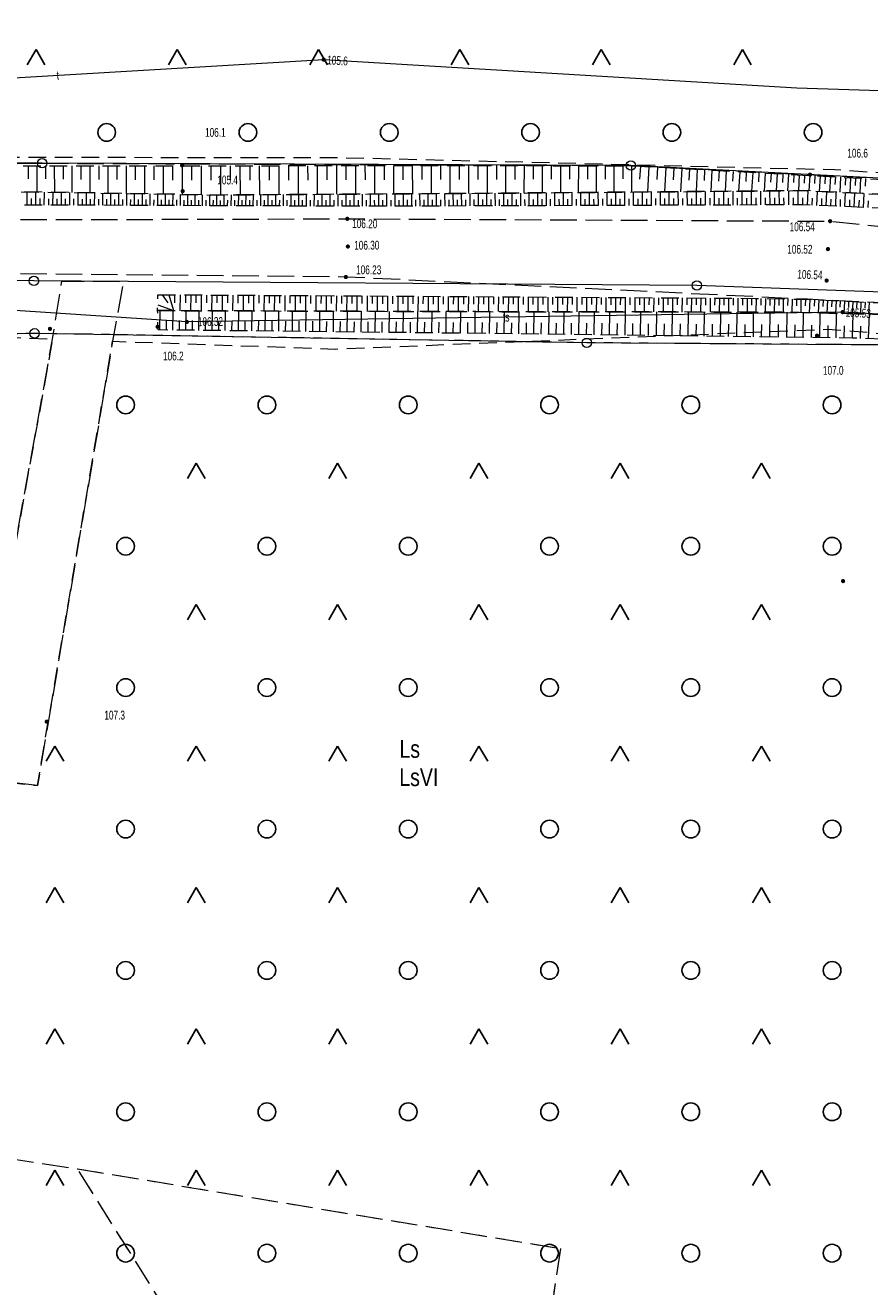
# Model space of a CAD drawing. Header units: inches. Extents: x 6497603 to 6502483, y 5925790 to 5934357.
# Tile 20 of 256: x 6499643 to 6499714, y 5926246 to 5926353. Entities that reach past the tile are written whole.
import ezdxf
from ezdxf.enums import TextEntityAlignment as Align

# ---------------------------------------------------------------- set-up
doc = ezdxf.new("R2010")
doc.units = ezdxf.units.IN
doc.header["$MEASUREMENT"] = 0
for name, pattern in [('1.5_0.75', [2.25, 1.5, -0.75]), ('2.25_0.75', [3, 2.25, -0.75]), ('219-1000', [0, 0]), ('egkk-1000', [3, 2.25, -0.75]), ('egug-1000', [1.5, 0.75, -0.75])]:
    doc.linetypes.add(name, pattern=pattern)
for name, color, linetype in [('000 Inne (niezydentyfikowane)', 7, 'Continuous'), ('202-punkt graniczny', 7, 'Continuous'), ('209-oznaczenie konturu klasyfikacyjnego', 7, 'Continuous'), ('210-oznaczenie konturu użytku gruntowego', 7, 'Continuous'), ('217-kontur klasyfikacyjny', 7, 'Continuous'), ('218-kontur użytku gruntowego', 7, 'Continuous'), ('219-działka ewidencyjna', 7, 'Continuous'), ('jezdnia', 7, 'Continuous'), ('pikieta naturalna', 7, 'Continuous'), ('pikieta naturalna-Atr2', 7, 'Continuous'), ('pikieta sztuczna', 7, 'Continuous'), ('pikieta sztuczna-Atr2', 7, 'Continuous'), ('przewód telekomunikacyjny podziemny', 7, 'Continuous'), ('przewód telekomunikacyjny podziemny-Atr1', 7, 'Continuous'), ('rzędna', 7, 'Continuous'), ('rzędna-Atr2', 7, 'Continuous'), ('skarpa nieumocniona', 7, 'Continuous'), ('teren zalesiony', 7, 'Continuous')]:
    doc.layers.add(name, color=color, linetype=linetype)
doc.styles.get("Standard").update_dxf_attribs({"font": 'arial.ttf'})

# ---------------------------------------------------------------- blocks, each defined once
blk = doc.blocks.new('202')
at = {"color": 0, "linetype": 'Continuous', "lineweight": 0}
blk.add_circle((0, 0), 0.4, dxfattribs=at)
blk = doc.blocks.new('PW01')
at = {"linetype": 'Continuous', "lineweight": 13}
h = blk.add_hatch(color=0, dxfattribs=at)
edge = h.paths.add_edge_path()
edge.add_arc((0, 0), 0.18, 0, 360)
blk = doc.blocks.new('OTZK3')
at = {"color": 0, "linetype": 'Continuous'}
for p, q in [((-0.75, -0.433), (0, 0.866)), ((0, 0.866), (0.75, -0.433))]:
    blk.add_line(p, q, dxfattribs=at)
blk = doc.blocks.new('OTZK1')
at = {"color": 0, "linetype": 'Continuous'}
blk.add_circle((0, 0), 0.75, dxfattribs=at)

msp = doc.modelspace()

# ---------------------------------------------------------------- linework, layer by layer
at = {"layer": '000 Inne (niezydentyfikowane)', "color": 7, "linetype": 'Continuous', "lineweight": 18, "flags": 128}
for points in [[(6499642.79, 5926341.03), (6499642.78, 5926339.93)], [(6499643.53, 5926341.03), (6499643.51, 5926338.8)], [(6499644.27, 5926341.02), (6499644.27, 5926339.91)], [(6499645.01, 5926341.02), (6499645.02, 5926338.78)], [(6499645.76, 5926341.02), (6499645.76, 5926339.89)], [(6499646.51, 5926341.02), (6499646.51, 5926338.76)], [(6499647.26, 5926341.02), (6499647.26, 5926339.88)], [(6499648.02, 5926341.02), (6499648.02, 5926338.73)], [(6499648.78, 5926341.02), (6499648.79, 5926339.87)], [(6499649.55, 5926341.03), (6499649.55, 5926338.71)], [(6499650.32, 5926341.03), (6499650.33, 5926339.86)], [(6499651.1, 5926341.03), (6499651.1, 5926338.68)], [(6499651.88, 5926341.03), (6499651.88, 5926339.85)], [(6499652.67, 5926341.03), (6499652.67, 5926338.65)], [(6499653.46, 5926341.03), (6499653.46, 5926339.84)], [(6499654.25, 5926341.03), (6499654.26, 5926338.63)], [(6499655.05, 5926341.03), (6499655.05, 5926339.82)], [(6499655.86, 5926341.03), (6499655.86, 5926338.6)], [(6499656.67, 5926341.03), (6499656.67, 5926339.81)], [(6499657.48, 5926341.03), (6499657.48, 5926338.57)], [(6499658.3, 5926341.04), (6499658.3, 5926339.8)], [(6499659.12, 5926341.04), (6499659.12, 5926338.55)], [(6499659.95, 5926341.04), (6499659.95, 5926339.8)], [(6499660.77, 5926341.04), (6499660.78, 5926338.56)], [(6499661.6, 5926341.04), (6499661.6, 5926339.8)], [(6499662.42, 5926341.04), (6499662.43, 5926338.57)], [(6499663.25, 5926341.04), (6499663.25, 5926339.81)], [(6499664.07, 5926341.04), (6499664.07, 5926338.58)], [(6499664.89, 5926341.04), (6499664.89, 5926339.82)], [(6499665.71, 5926341.04), (6499665.71, 5926338.59)], [(6499666.52, 5926341.04), (6499666.53, 5926339.82)], [(6499667.34, 5926341.04), (6499667.34, 5926338.6)], [(6499668.15, 5926341.05), (6499668.15, 5926339.83)], [(6499668.97, 5926341.05), (6499668.97, 5926338.62)], [(6499669.78, 5926341.05), (6499669.78, 5926339.83)], [(6499670.59, 5926341.05), (6499670.59, 5926338.63)], [(6499671.39, 5926341.05), (6499671.4, 5926339.84)], [(6499672.2, 5926341.05), (6499672.2, 5926338.64)], [(6499673.01, 5926341.05), (6499673.01, 5926339.85)], [(6499673.81, 5926341.05), (6499673.81, 5926338.65)], [(6499674.61, 5926341.05), (6499674.61, 5926339.85)], [(6499675.41, 5926341.05), (6499675.42, 5926338.66)], [(6499676.21, 5926341.05), (6499676.21, 5926339.86)], [(6499677.01, 5926341.06), (6499677.01, 5926338.67)], [(6499677.81, 5926341.06), (6499677.81, 5926339.86)], [(6499678.6, 5926341.06), (6499678.6, 5926338.68)], [(6499679.39, 5926341.06), (6499679.4, 5926339.87)], [(6499680.19, 5926341.06), (6499680.19, 5926338.69)], [(6499680.98, 5926341.06), (6499680.98, 5926339.88)], [(6499681.77, 5926341.06), (6499681.76, 5926338.7)], [(6499682.55, 5926341.06), (6499682.55, 5926339.88)], [(6499683.34, 5926341.05), (6499683.33, 5926338.71)], [(6499684.12, 5926341.05), (6499684.12, 5926339.88)], [(6499684.9, 5926341.05), (6499684.89, 5926338.72)], [(6499685.68, 5926341.05), (6499685.67, 5926339.89)], [(6499686.45, 5926341.04), (6499686.45, 5926338.73)], [(6499687.22, 5926341.04), (6499687.22, 5926339.89)], [(6499687.99, 5926341.04), (6499687.99, 5926338.75)], [(6499688.76, 5926341.04), (6499688.75, 5926339.89)], [(6499689.52, 5926341.03), (6499689.51, 5926338.76)], [(6499690.28, 5926341.03), (6499690.28, 5926339.9)], [(6499691.04, 5926341.03), (6499691.03, 5926338.77)], [(6499691.79, 5926341.03), (6499691.79, 5926339.9)], [(6499692.54, 5926341.03), (6499692.54, 5926338.78)], [(6499693.29, 5926341.02), (6499693.29, 5926339.91)], [(6499694.04, 5926341.02), (6499694.03, 5926338.8)], [(6499694.78, 5926340.99), (6499694.72, 5926339.9)], [(6499695.51, 5926340.95), (6499695.39, 5926338.81)], [(6499696.23, 5926340.91), (6499696.17, 5926339.86)], [(6499696.94, 5926340.88), (6499696.82, 5926338.82)], [(6499697.63, 5926340.84), (6499697.57, 5926339.83)], [(6499698.3, 5926340.8), (6499698.19, 5926338.83)], [(6499698.96, 5926340.76), (6499698.91, 5926339.8)], [(6499699.61, 5926340.73), (6499699.51, 5926338.84)], [(6499700.24, 5926340.69), (6499700.19, 5926339.77)], [(6499700.86, 5926340.66), (6499700.76, 5926338.85)], [(6499701.47, 5926340.63), (6499701.42, 5926339.74)], [(6499702.06, 5926340.6), (6499701.97, 5926338.86)], [(6499702.65, 5926340.56), (6499702.6, 5926339.72)], [(6499703.22, 5926340.53), (6499703.12, 5926338.87)], [(6499703.77, 5926340.5), (6499703.73, 5926339.69)], [(6499704.32, 5926340.47), (6499704.23, 5926338.88)], [(6499704.85, 5926340.44), (6499704.81, 5926339.67)], [(6499705.37, 5926340.41), (6499705.29, 5926338.89)], [(6499705.89, 5926340.39), (6499705.84, 5926339.64)], [(6499706.39, 5926340.36), (6499706.31, 5926338.9)], [(6499706.88, 5926340.33), (6499706.84, 5926339.62)], [(6499707.36, 5926340.31), (6499707.28, 5926338.91)], [(6499707.82, 5926340.28), (6499707.79, 5926339.6)], [(6499708.28, 5926340.26), (6499708.21, 5926338.92)], [(6499708.73, 5926340.23), (6499708.7, 5926339.57)], [(6499709.17, 5926340.21), (6499709.1, 5926338.9)], [(6499709.61, 5926340.18), (6499709.58, 5926339.53)], [(6499710.05, 5926340.16), (6499709.98, 5926338.86)], [(6499710.48, 5926340.14), (6499710.45, 5926339.49)], [(6499710.92, 5926340.11), (6499710.84, 5926338.82)], [(6499711.35, 5926340.09), (6499711.31, 5926339.44)], [(6499711.78, 5926340.07), (6499711.71, 5926338.78)], [(6499712.21, 5926340.04), (6499712.17, 5926339.4)], [(6499712.64, 5926340.02), (6499712.57, 5926338.74)], [(6499713.06, 5926340), (6499713.03, 5926339.36)], [(6499713.49, 5926339.97), (6499713.42, 5926338.7)], [(6499713.91, 5926339.95), (6499713.88, 5926339.31)], [(6499642.69, 5926337.7), (6499642.7, 5926338.82)], [(6499643.43, 5926337.7), (6499643.44, 5926338.81)], [(6499644.16, 5926337.7), (6499644.17, 5926338.79)], [(6499644.89, 5926337.69), (6499644.9, 5926338.78)], [(6499645.61, 5926337.69), (6499645.62, 5926338.77)], [(6499646.33, 5926337.69), (6499646.33, 5926338.76)], [(6499647.03, 5926337.69), (6499647.04, 5926338.75)], [(6499647.74, 5926337.68), (6499647.74, 5926338.73)], [(6499648.43, 5926337.68), (6499648.44, 5926338.72)], [(6499649.12, 5926337.68), (6499649.13, 5926338.71)], [(6499649.81, 5926337.67), (6499649.81, 5926338.7)], [(6499650.49, 5926337.67), (6499650.49, 5926338.69)], [(6499651.16, 5926337.67), (6499651.16, 5926338.68)], [(6499651.83, 5926337.67), (6499651.83, 5926338.67)], [(6499652.49, 5926337.66), (6499652.49, 5926338.66)], [(6499653.15, 5926337.66), (6499653.15, 5926338.65)], [(6499653.8, 5926337.66), (6499653.8, 5926338.64)], [(6499654.44, 5926337.66), (6499654.45, 5926338.62)], [(6499655.08, 5926337.65), (6499655.09, 5926338.61)], [(6499655.72, 5926337.65), (6499655.72, 5926338.6)], [(6499656.35, 5926337.65), (6499656.35, 5926338.59)], [(6499656.97, 5926337.65), (6499656.98, 5926338.58)], [(6499657.59, 5926337.64), (6499657.6, 5926338.57)], [(6499658.21, 5926337.64), (6499658.21, 5926338.56)], [(6499658.82, 5926337.64), (6499658.82, 5926338.55)], [(6499659.43, 5926337.64), (6499659.43, 5926338.55)], [(6499660.04, 5926337.63), (6499660.05, 5926338.56)], [(6499660.66, 5926337.63), (6499660.67, 5926338.56)], [(6499661.28, 5926337.63), (6499661.29, 5926338.57)], [(6499661.91, 5926337.63), (6499661.92, 5926338.57)], [(6499662.54, 5926337.62), (6499662.55, 5926338.57)], [(6499663.18, 5926337.62), (6499663.18, 5926338.58)], [(6499663.82, 5926337.62), (6499663.82, 5926338.58)], [(6499664.47, 5926337.62), (6499664.47, 5926338.59)], [(6499665.12, 5926337.61), (6499665.12, 5926338.59)], [(6499665.77, 5926337.61), (6499665.77, 5926338.59)], [(6499666.43, 5926337.61), (6499666.43, 5926338.6)], [(6499667.09, 5926337.61), (6499667.1, 5926338.6)], [(6499667.76, 5926337.6), (6499667.76, 5926338.61)], [(6499668.43, 5926337.6), (6499668.44, 5926338.61)], [(6499669.11, 5926337.6), (6499669.11, 5926338.62)], [(6499669.79, 5926337.6), (6499669.8, 5926338.62)], [(6499670.48, 5926337.59), (6499670.48, 5926338.63)], [(6499671.17, 5926337.59), (6499671.18, 5926338.63)], [(6499671.87, 5926337.59), (6499671.86, 5926338.63)], [(6499672.56, 5926337.59), (6499672.56, 5926338.64)], [(6499673.26, 5926337.6), (6499673.26, 5926338.64)], [(6499673.96, 5926337.6), (6499673.96, 5926338.65)], [(6499674.66, 5926337.6), (6499674.66, 5926338.65)], [(6499675.36, 5926337.6), (6499675.36, 5926338.66)], [(6499676.07, 5926337.61), (6499676.06, 5926338.66)], [(6499676.77, 5926337.61), (6499676.77, 5926338.67)], [(6499677.48, 5926337.61), (6499677.48, 5926338.67)], [(6499678.19, 5926337.61), (6499678.18, 5926338.68)], [(6499678.9, 5926337.62), (6499678.89, 5926338.68)], [(6499679.61, 5926337.62), (6499679.6, 5926338.68)], [(6499680.32, 5926337.62), (6499680.32, 5926338.69)], [(6499681.03, 5926337.62), (6499681.03, 5926338.69)], [(6499681.75, 5926337.63), (6499681.75, 5926338.7)], [(6499682.47, 5926337.63), (6499682.46, 5926338.7)], [(6499683.18, 5926337.63), (6499683.18, 5926338.71)], [(6499683.9, 5926337.63), (6499683.9, 5926338.71)], [(6499684.62, 5926337.64), (6499684.62, 5926338.72)], [(6499685.35, 5926337.64), (6499685.34, 5926338.72)], [(6499686.07, 5926337.64), (6499686.07, 5926338.73)], [(6499686.8, 5926337.64), (6499686.8, 5926338.74)], [(6499687.53, 5926337.65), (6499687.53, 5926338.74)], [(6499688.26, 5926337.65), (6499688.26, 5926338.75)], [(6499689, 5926337.65), (6499688.99, 5926338.75)], [(6499689.73, 5926337.65), (6499689.73, 5926338.76)], [(6499690.47, 5926337.66), (6499690.47, 5926338.77)], [(6499691.22, 5926337.66), (6499691.21, 5926338.77)], [(6499691.96, 5926337.66), (6499691.96, 5926338.78)], [(6499692.71, 5926337.66), (6499692.7, 5926338.79)], [(6499693.46, 5926337.67), (6499693.45, 5926338.79)], [(6499694.21, 5926337.67), (6499694.21, 5926338.8)], [(6499694.96, 5926337.67), (6499694.96, 5926338.8)], [(6499695.72, 5926337.67), (6499695.72, 5926338.81)], [(6499696.48, 5926337.68), (6499696.48, 5926338.82)], [(6499697.24, 5926337.68), (6499697.24, 5926338.82)], [(6499698.01, 5926337.68), (6499698, 5926338.83)], [(6499698.78, 5926337.69), (6499698.77, 5926338.84)], [(6499699.55, 5926337.69), (6499699.54, 5926338.84)], [(6499700.32, 5926337.69), (6499700.31, 5926338.85)], [(6499701.09, 5926337.69), (6499701.09, 5926338.86)], [(6499701.87, 5926337.7), (6499701.87, 5926338.86)], [(6499702.65, 5926337.7), (6499702.65, 5926338.87)], [(6499703.43, 5926337.7), (6499703.43, 5926338.88)], [(6499704.22, 5926337.7), (6499704.21, 5926338.88)], [(6499705.01, 5926337.71), (6499705, 5926338.89)], [(6499705.8, 5926337.71), (6499705.79, 5926338.9)], [(6499706.59, 5926337.71), (6499706.58, 5926338.9)], [(6499707.38, 5926337.72), (6499707.38, 5926338.91)], [(6499708.18, 5926337.72), (6499708.18, 5926338.92)], [(6499708.98, 5926337.7), (6499709.03, 5926338.9)], [(6499709.78, 5926337.67), (6499709.83, 5926338.86)], [(6499710.57, 5926337.63), (6499710.63, 5926338.83)], [(6499711.37, 5926337.6), (6499711.42, 5926338.79)], [(6499712.16, 5926337.57), (6499712.21, 5926338.76)], [(6499712.95, 5926337.53), (6499713.01, 5926338.72)], [(6499713.74, 5926337.5), (6499713.8, 5926338.68)], [(6499643.06, 5926337.7), (6499643.07, 5926338.26)], [(6499643.8, 5926337.7), (6499643.8, 5926338.25)], [(6499644.53, 5926337.69), (6499644.53, 5926338.24)], [(6499645.25, 5926337.69), (6499645.25, 5926338.23)], [(6499645.97, 5926337.69), (6499645.97, 5926338.23)], [(6499646.68, 5926337.69), (6499646.68, 5926338.22)], [(6499647.39, 5926337.68), (6499647.39, 5926338.21)], [(6499648.08, 5926337.68), (6499648.09, 5926338.21)], [(6499648.78, 5926337.68), (6499648.78, 5926338.2)], [(6499649.47, 5926337.68), (6499649.47, 5926338.19)], [(6499650.15, 5926337.67), (6499650.15, 5926338.18)], [(6499650.82, 5926337.67), (6499650.83, 5926338.18)], [(6499651.49, 5926337.67), (6499651.5, 5926338.17)], [(6499652.16, 5926337.67), (6499652.16, 5926338.16)], [(6499652.82, 5926337.66), (6499652.82, 5926338.16)], [(6499653.47, 5926337.66), (6499653.48, 5926338.15)], [(6499654.12, 5926337.66), (6499654.12, 5926338.14)], [(6499654.77, 5926337.66), (6499654.77, 5926338.14)], [(6499655.4, 5926337.65), (6499655.4, 5926338.13)], [(6499656.04, 5926337.65), (6499656.04, 5926338.12)], [(6499656.66, 5926337.65), (6499656.66, 5926338.12)], [(6499657.28, 5926337.65), (6499657.29, 5926338.11)], [(6499657.9, 5926337.64), (6499657.9, 5926338.11)], [(6499658.51, 5926337.64), (6499658.52, 5926338.1)], [(6499659.12, 5926337.64), (6499659.12, 5926338.09)], [(6499659.73, 5926337.64), (6499659.74, 5926338.1)], [(6499660.35, 5926337.63), (6499660.35, 5926338.1)], [(6499660.97, 5926337.63), (6499660.97, 5926338.1)], [(6499661.6, 5926337.63), (6499661.6, 5926338.1)], [(6499662.23, 5926337.63), (6499662.23, 5926338.1)], [(6499662.86, 5926337.62), (6499662.86, 5926338.1)], [(6499663.5, 5926337.62), (6499663.5, 5926338.1)], [(6499664.14, 5926337.62), (6499664.15, 5926338.1)], [(6499664.79, 5926337.62), (6499664.79, 5926338.1)], [(6499665.44, 5926337.61), (6499665.44, 5926338.1)], [(6499666.1, 5926337.61), (6499666.1, 5926338.1)], [(6499666.76, 5926337.61), (6499666.76, 5926338.1)], [(6499667.43, 5926337.61), (6499667.43, 5926338.11)], [(6499668.1, 5926337.6), (6499668.1, 5926338.11)], [(6499668.77, 5926337.6), (6499668.77, 5926338.11)], [(6499669.45, 5926337.6), (6499669.45, 5926338.11)], [(6499670.14, 5926337.6), (6499670.14, 5926338.11)], [(6499670.83, 5926337.59), (6499670.83, 5926338.11)], [(6499671.52, 5926337.59), (6499671.52, 5926338.11)], [(6499672.22, 5926337.59), (6499672.21, 5926338.11)], [(6499672.91, 5926337.59), (6499672.91, 5926338.12)], [(6499673.61, 5926337.6), (6499673.61, 5926338.12)], [(6499674.31, 5926337.6), (6499674.31, 5926338.12)], [(6499675.01, 5926337.6), (6499675.01, 5926338.13)], [(6499675.72, 5926337.6), (6499675.71, 5926338.13)], [(6499676.42, 5926337.61), (6499676.42, 5926338.14)], [(6499677.13, 5926337.61), (6499677.12, 5926338.14)], [(6499677.83, 5926337.61), (6499677.83, 5926338.14)], [(6499678.54, 5926337.61), (6499678.54, 5926338.15)], [(6499679.25, 5926337.62), (6499679.25, 5926338.15)], [(6499679.96, 5926337.62), (6499679.96, 5926338.15)], [(6499680.68, 5926337.62), (6499680.68, 5926338.16)], [(6499681.39, 5926337.62), (6499681.39, 5926338.16)], [(6499682.11, 5926337.63), (6499682.11, 5926338.16)], [(6499682.82, 5926337.63), (6499682.82, 5926338.17)], [(6499683.54, 5926337.63), (6499683.54, 5926338.17)], [(6499684.26, 5926337.63), (6499684.26, 5926338.17)], [(6499684.99, 5926337.64), (6499684.98, 5926338.18)], [(6499685.71, 5926337.64), (6499685.71, 5926338.18)], [(6499686.44, 5926337.64), (6499686.43, 5926338.19)], [(6499687.16, 5926337.64), (6499687.16, 5926338.19)], [(6499687.9, 5926337.65), (6499687.89, 5926338.2)], [(6499688.63, 5926337.65), (6499688.63, 5926338.2)], [(6499689.37, 5926337.65), (6499689.36, 5926338.2)], [(6499690.1, 5926337.66), (6499690.1, 5926338.21)], [(6499690.85, 5926337.66), (6499690.84, 5926338.21)], [(6499691.59, 5926337.66), (6499691.59, 5926338.22)], [(6499692.33, 5926337.66), (6499692.33, 5926338.22)], [(6499693.08, 5926337.67), (6499693.08, 5926338.23)], [(6499693.83, 5926337.67), (6499693.83, 5926338.23)], [(6499694.59, 5926337.67), (6499694.59, 5926338.24)], [(6499695.34, 5926337.67), (6499695.34, 5926338.24)], [(6499696.1, 5926337.68), (6499696.1, 5926338.25)], [(6499696.86, 5926337.68), (6499696.86, 5926338.25)], [(6499697.63, 5926337.68), (6499697.62, 5926338.25)], [(6499698.39, 5926337.68), (6499698.39, 5926338.26)], [(6499699.16, 5926337.69), (6499699.16, 5926338.26)], [(6499699.93, 5926337.69), (6499699.93, 5926338.27)], [(6499700.7, 5926337.69), (6499700.7, 5926338.27)], [(6499701.48, 5926337.69), (6499701.48, 5926338.28)], [(6499702.26, 5926337.7), (6499702.26, 5926338.28)], [(6499703.04, 5926337.7), (6499703.04, 5926338.29)], [(6499703.82, 5926337.7), (6499703.82, 5926338.29)], [(6499704.61, 5926337.71), (6499704.61, 5926338.3)], [(6499705.4, 5926337.71), (6499705.4, 5926338.3)], [(6499706.19, 5926337.71), (6499706.19, 5926338.31)], [(6499706.99, 5926337.71), (6499706.98, 5926338.31)], [(6499707.78, 5926337.72), (6499707.78, 5926338.31)], [(6499708.58, 5926337.72), (6499708.58, 5926338.32)], [(6499709.38, 5926337.69), (6499709.41, 5926338.28)], [(6499710.18, 5926337.65), (6499710.2, 5926338.25)], [(6499710.97, 5926337.62), (6499711, 5926338.21)], [(6499711.77, 5926337.58), (6499711.79, 5926338.18)], [(6499712.56, 5926337.55), (6499712.58, 5926338.14)], [(6499713.35, 5926337.51), (6499713.38, 5926338.11)], [(6499714.14, 5926337.48), (6499714.17, 5926338.07)], [(6499654.17, 5926330.09), (6499654.65, 5926329.41)], [(6499654.74, 5926330.08), (6499655.13, 5926328.74)], [(6499655.23, 5926330.08), (6499655.23, 5926329.41)], [(6499655.69, 5926330.08), (6499655.68, 5926328.73)], [(6499656.14, 5926330.08), (6499656.14, 5926329.4)], [(6499656.59, 5926330.07), (6499656.58, 5926328.73)], [(6499657.04, 5926330.07), (6499657.03, 5926329.4)], [(6499657.49, 5926330.07), (6499657.48, 5926328.73)], [(6499657.93, 5926330.06), (6499657.93, 5926329.4)], [(6499658.38, 5926330.06), (6499658.37, 5926328.72)], [(6499658.82, 5926330.06), (6499658.82, 5926329.39)], [(6499659.27, 5926330.06), (6499659.26, 5926328.72)], [(6499659.71, 5926330.05), (6499659.71, 5926329.39)], [(6499660.16, 5926330.05), (6499660.15, 5926328.72)], [(6499660.6, 5926330.05), (6499660.6, 5926329.38)], [(6499661.05, 5926330.05), (6499661.04, 5926328.72)], [(6499661.49, 5926330.04), (6499661.49, 5926329.38)], [(6499661.93, 5926330.04), (6499661.93, 5926328.71)], [(6499662.38, 5926330.04), (6499662.37, 5926329.37)], [(6499662.82, 5926330.03), (6499662.81, 5926328.71)], [(6499663.26, 5926330.03), (6499663.26, 5926329.37)], [(6499663.7, 5926330.03), (6499663.69, 5926328.71)], [(6499664.14, 5926330.03), (6499664.14, 5926329.37)], [(6499664.58, 5926330.02), (6499664.58, 5926328.7)], [(6499665.02, 5926330.02), (6499665.02, 5926329.36)], [(6499665.46, 5926330.02), (6499665.46, 5926328.7)], [(6499665.9, 5926330.02), (6499665.9, 5926329.36)], [(6499666.34, 5926330.01), (6499666.33, 5926328.7)], [(6499666.78, 5926330.01), (6499666.78, 5926329.35)], [(6499667.22, 5926330.01), (6499667.21, 5926328.7)], [(6499667.66, 5926330.01), (6499667.65, 5926329.35)], [(6499668.09, 5926330), (6499668.09, 5926328.69)], [(6499668.53, 5926330), (6499668.53, 5926329.35)], [(6499668.97, 5926330), (6499668.96, 5926328.69)], [(6499669.4, 5926329.99), (6499669.4, 5926329.34)], [(6499669.84, 5926329.99), (6499669.83, 5926328.69)], [(6499670.27, 5926329.99), (6499670.27, 5926329.34)], [(6499670.71, 5926329.99), (6499670.7, 5926328.68)], [(6499671.14, 5926329.98), (6499671.14, 5926329.33)], [(6499671.58, 5926329.98), (6499671.57, 5926328.68)], [(6499672.01, 5926329.98), (6499672.01, 5926329.33)], [(6499672.44, 5926329.98), (6499672.44, 5926328.68)], [(6499672.88, 5926329.97), (6499672.87, 5926329.32)], [(6499673.31, 5926329.97), (6499673.3, 5926328.67)], [(6499673.74, 5926329.97), (6499673.74, 5926329.32)], [(6499674.17, 5926329.97), (6499674.17, 5926328.67)], [(6499674.61, 5926329.96), (6499674.6, 5926329.32)], [(6499675.04, 5926329.96), (6499675.03, 5926328.67)], [(6499675.47, 5926329.96), (6499675.46, 5926329.31)], [(6499675.9, 5926329.95), (6499675.89, 5926328.67)], [(6499676.33, 5926329.95), (6499676.32, 5926329.31)], [(6499676.76, 5926329.95), (6499676.75, 5926328.66)], [(6499677.18, 5926329.95), (6499677.18, 5926329.3)], [(6499653.79, 5926329.24), (6499655.13, 5926328.74)], [(6499677.61, 5926329.94), (6499677.6, 5926328.66)], [(6499678.04, 5926329.94), (6499678.04, 5926329.3)], [(6499678.47, 5926329.94), (6499678.46, 5926328.66)], [(6499678.9, 5926329.94), (6499678.89, 5926329.3)], [(6499679.32, 5926329.93), (6499679.31, 5926328.65)], [(6499679.75, 5926329.93), (6499679.75, 5926329.29)], [(6499680.18, 5926329.93), (6499680.17, 5926328.65)], [(6499680.6, 5926329.93), (6499680.6, 5926329.29)], [(6499681.03, 5926329.92), (6499681.02, 5926328.65)], [(6499681.45, 5926329.92), (6499681.45, 5926329.29)], [(6499681.88, 5926329.92), (6499681.87, 5926328.65)], [(6499682.3, 5926329.92), (6499682.3, 5926329.28)], [(6499682.72, 5926329.91), (6499682.71, 5926328.65)], [(6499683.14, 5926329.91), (6499683.14, 5926329.28)], [(6499683.57, 5926329.91), (6499683.56, 5926328.65)], [(6499683.99, 5926329.91), (6499683.98, 5926329.28)], [(6499684.41, 5926329.9), (6499684.4, 5926328.64)], [(6499684.83, 5926329.9), (6499684.82, 5926329.27)], [(6499685.25, 5926329.9), (6499685.24, 5926328.64)], [(6499685.66, 5926329.9), (6499685.66, 5926329.27)], [(6499686.08, 5926329.89), (6499686.07, 5926328.64)], [(6499686.5, 5926329.89), (6499686.5, 5926329.27)], [(6499686.92, 5926329.89), (6499686.91, 5926328.64)], [(6499687.33, 5926329.89), (6499687.33, 5926329.26)], [(6499687.75, 5926329.88), (6499687.74, 5926328.64)], [(6499688.16, 5926329.88), (6499688.16, 5926329.26)], [(6499688.58, 5926329.88), (6499688.57, 5926328.64)], [(6499688.99, 5926329.87), (6499688.98, 5926329.26)], [(6499689.4, 5926329.87), (6499689.39, 5926328.64)], [(6499689.81, 5926329.87), (6499689.81, 5926329.25)], [(6499690.22, 5926329.87), (6499690.22, 5926328.64)], [(6499690.64, 5926329.86), (6499690.63, 5926329.25)], [(6499691.05, 5926329.86), (6499691.04, 5926328.63)], [(6499691.45, 5926329.86), (6499691.45, 5926329.25)], [(6499691.86, 5926329.86), (6499691.86, 5926328.63)], [(6499692.27, 5926329.85), (6499692.27, 5926329.24)], [(6499692.68, 5926329.85), (6499692.67, 5926328.63)], [(6499693.09, 5926329.85), (6499693.08, 5926329.24)], [(6499693.49, 5926329.85), (6499693.49, 5926328.63)], [(6499693.9, 5926329.84), (6499693.9, 5926329.24)], [(6499694.3, 5926329.84), (6499694.3, 5926328.63)], [(6499694.71, 5926329.84), (6499694.7, 5926329.23)], [(6499695.11, 5926329.84), (6499695.1, 5926328.63)], [(6499695.52, 5926329.84), (6499695.51, 5926329.23)], [(6499695.92, 5926329.83), (6499695.91, 5926328.63)], [(6499696.32, 5926329.83), (6499696.32, 5926329.23)], [(6499696.72, 5926329.83), (6499696.71, 5926328.63)], [(6499697.12, 5926329.83), (6499697.12, 5926329.23)], [(6499697.52, 5926329.82), (6499697.52, 5926328.62)], [(6499697.92, 5926329.82), (6499697.92, 5926329.22)], [(6499698.32, 5926329.82), (6499698.31, 5926328.62)], [(6499698.72, 5926329.82), (6499698.72, 5926329.22)], [(6499699.12, 5926329.81), (6499699.11, 5926328.62)], [(6499699.51, 5926329.81), (6499699.51, 5926329.22)], [(6499699.91, 5926329.81), (6499699.9, 5926328.62)], [(6499700.31, 5926329.81), (6499700.3, 5926329.21)], [(6499700.7, 5926329.8), (6499700.7, 5926328.62)], [(6499701.1, 5926329.8), (6499701.09, 5926329.21)], [(6499701.49, 5926329.8), (6499701.48, 5926328.62)], [(6499701.88, 5926329.8), (6499701.88, 5926329.21)], [(6499702.28, 5926329.79), (6499702.27, 5926328.62)], [(6499702.67, 5926329.79), (6499702.67, 5926329.2)], [(6499703.06, 5926329.79), (6499703.05, 5926328.62)], [(6499703.45, 5926329.79), (6499703.45, 5926329.2)], [(6499703.84, 5926329.78), (6499703.84, 5926328.62)], [(6499704.23, 5926329.78), (6499704.23, 5926329.2)], [(6499704.62, 5926329.78), (6499704.6, 5926328.61)], [(6499705.01, 5926329.77), (6499705, 5926329.19)], [(6499705.4, 5926329.76), (6499705.38, 5926328.61)], [(6499705.78, 5926329.76), (6499705.77, 5926329.18)], [(6499706.16, 5926329.75), (6499706.14, 5926328.61)], [(6499706.54, 5926329.74), (6499706.53, 5926329.18)], [(6499706.92, 5926329.74), (6499706.9, 5926328.61)], [(6499707.3, 5926329.73), (6499707.29, 5926329.17)], [(6499707.67, 5926329.72), (6499707.65, 5926328.6)], [(6499708.05, 5926329.72), (6499708.04, 5926329.15)], [(6499708.42, 5926329.71), (6499708.4, 5926328.58)], [(6499708.8, 5926329.7), (6499708.79, 5926329.14)], [(6499709.18, 5926329.69), (6499709.12, 5926328.56)], [(6499709.56, 5926329.67), (6499709.53, 5926329.11)], [(6499709.93, 5926329.65), (6499709.88, 5926328.54)], [(6499710.3, 5926329.64), (6499710.27, 5926329.08)], [(6499710.67, 5926329.62), (6499710.62, 5926328.52)], [(6499711.04, 5926329.6), (6499711.01, 5926329.06)], [(6499711.4, 5926329.58), (6499711.35, 5926328.5)], [(6499711.76, 5926329.57), (6499711.73, 5926329.03)], [(6499712.12, 5926329.55), (6499712.07, 5926328.49)], [(6499712.47, 5926329.53), (6499712.45, 5926329)], [(6499712.83, 5926329.51), (6499712.78, 5926328.47)], [(6499713.18, 5926329.5), (6499713.15, 5926328.98)], [(6499713.52, 5926329.48), (6499713.47, 5926328.45)], [(6499713.87, 5926329.46), (6499713.84, 5926328.95)], [(6499714.21, 5926329.45), (6499714.16, 5926328.43)], [(6499653.98, 5926327.1), (6499654, 5926328.74)], [(6499654.53, 5926327.09), (6499654.54, 5926327.91)], [(6499655.08, 5926327.09), (6499655.1, 5926328.74)], [(6499655.63, 5926327.08), (6499655.64, 5926327.91)], [(6499656.18, 5926327.07), (6499656.2, 5926328.73)], [(6499656.74, 5926327.07), (6499656.75, 5926327.9)], [(6499657.29, 5926327.06), (6499657.31, 5926328.73)], [(6499657.85, 5926327.06), (6499657.86, 5926327.89)], [(6499658.41, 5926327.05), (6499658.43, 5926328.72)], [(6499658.97, 5926327.04), (6499658.98, 5926327.88)], [(6499659.53, 5926327.04), (6499659.55, 5926328.72)], [(6499660.09, 5926327.03), (6499660.1, 5926327.88)], [(6499660.66, 5926327.02), (6499660.68, 5926328.72)], [(6499661.22, 5926327.02), (6499661.23, 5926327.87)], [(6499661.79, 5926327.01), (6499661.81, 5926328.71)], [(6499662.36, 5926327.01), (6499662.37, 5926327.86)], [(6499662.93, 5926327), (6499662.95, 5926328.71)], [(6499663.5, 5926326.99), (6499663.51, 5926327.85)], [(6499664.08, 5926326.99), (6499664.09, 5926328.71)], [(6499664.65, 5926326.98), (6499664.66, 5926327.84)], [(6499665.23, 5926326.97), (6499665.25, 5926328.7)], [(6499665.8, 5926326.97), (6499665.81, 5926327.83)], [(6499666.38, 5926326.96), (6499666.4, 5926328.7)], [(6499666.96, 5926326.96), (6499666.97, 5926327.83)], [(6499667.55, 5926326.95), (6499667.57, 5926328.69)], [(6499668.13, 5926326.94), (6499668.14, 5926327.82)], [(6499668.71, 5926326.94), (6499668.73, 5926328.69)], [(6499669.3, 5926326.93), (6499669.31, 5926327.81)], [(6499669.89, 5926326.92), (6499669.91, 5926328.69)], [(6499671.07, 5926326.91), (6499671.09, 5926328.68)], [(6499672.26, 5926326.9), (6499672.28, 5926328.68)], [(6499673.45, 5926326.88), (6499673.47, 5926328.67)], [(6499674.65, 5926326.87), (6499674.67, 5926328.67)], [(6499675.85, 5926326.86), (6499675.87, 5926328.67)], [(6499677.07, 5926326.84), (6499677.09, 5926328.66)], [(6499678.28, 5926326.83), (6499678.3, 5926328.66)], [(6499679.51, 5926326.82), (6499679.53, 5926328.65)], [(6499680.74, 5926326.8), (6499680.76, 5926328.65)], [(6499681.97, 5926326.79), (6499682, 5926328.65)], [(6499683.22, 5926326.78), (6499683.24, 5926328.65)], [(6499684.47, 5926326.76), (6499684.49, 5926328.64)], [(6499685.74, 5926326.75), (6499685.76, 5926328.64)], [(6499687.01, 5926326.74), (6499687.03, 5926328.64)], [(6499688.28, 5926326.72), (6499688.3, 5926328.64)], [(6499689.57, 5926326.71), (6499689.59, 5926328.64)], [(6499690.86, 5926326.69), (6499690.88, 5926328.63)], [(6499692.17, 5926326.68), (6499692.19, 5926328.63)], [(6499693.48, 5926326.66), (6499693.51, 5926328.63)], [(6499694.8, 5926326.64), (6499694.83, 5926328.63)], [(6499696.14, 5926326.62), (6499696.17, 5926328.63)], [(6499697.49, 5926326.6), (6499697.51, 5926328.62)], [(6499698.84, 5926326.59), (6499698.87, 5926328.62)], [(6499700.21, 5926326.57), (6499700.24, 5926328.62)], [(6499701.59, 5926326.55), (6499701.61, 5926328.62)], [(6499702.98, 5926326.53), (6499703, 5926328.62)], [(6499704.38, 5926326.51), (6499704.4, 5926328.61)], [(6499705.79, 5926326.49), (6499705.82, 5926328.61)], [(6499707.21, 5926326.47), (6499707.24, 5926328.61)], [(6499708.62, 5926326.46), (6499708.65, 5926328.57)], [(6499710.02, 5926326.44), (6499710.05, 5926328.54)], [(6499711.41, 5926326.42), (6499711.44, 5926328.5)], [(6499712.79, 5926326.4), (6499712.86, 5926328.47)], [(6499714.17, 5926326.36), (6499714.24, 5926328.43)], [(6499670.48, 5926326.92), (6499670.49, 5926327.8)], [(6499671.66, 5926326.9), (6499671.67, 5926327.79)], [(6499672.85, 5926326.89), (6499672.86, 5926327.78)], [(6499674.05, 5926326.88), (6499674.06, 5926327.78)], [(6499675.25, 5926326.86), (6499675.26, 5926327.77)], [(6499676.46, 5926326.85), (6499676.47, 5926327.76)], [(6499677.67, 5926326.84), (6499677.68, 5926327.75)], [(6499678.89, 5926326.82), (6499678.9, 5926327.74)], [(6499680.12, 5926326.81), (6499680.13, 5926327.73)], [(6499681.36, 5926326.8), (6499681.37, 5926327.72)], [(6499682.6, 5926326.78), (6499682.61, 5926327.72)], [(6499683.85, 5926326.77), (6499683.86, 5926327.71)], [(6499685.1, 5926326.76), (6499685.11, 5926327.7)], [(6499686.37, 5926326.74), (6499686.38, 5926327.69)], [(6499687.64, 5926326.73), (6499687.65, 5926327.68)], [(6499688.92, 5926326.71), (6499688.94, 5926327.68)], [(6499690.21, 5926326.7), (6499690.23, 5926327.67)], [(6499691.51, 5926326.68), (6499691.53, 5926327.66)], [(6499692.82, 5926326.67), (6499692.84, 5926327.65)], [(6499694.14, 5926326.65), (6499694.15, 5926327.64)], [(6499695.47, 5926326.63), (6499695.48, 5926327.63)], [(6499696.81, 5926326.61), (6499696.82, 5926327.62)], [(6499698.16, 5926326.6), (6499698.18, 5926327.61)], [(6499699.52, 5926326.58), (6499699.54, 5926327.6)], [(6499700.9, 5926326.56), (6499700.91, 5926327.59)], [(6499702.28, 5926326.54), (6499702.29, 5926327.58)], [(6499703.67, 5926326.52), (6499703.69, 5926327.57)], [(6499705.08, 5926326.5), (6499705.09, 5926327.56)], [(6499706.5, 5926326.48), (6499706.51, 5926327.55)], [(6499707.91, 5926326.47), (6499707.93, 5926327.53)], [(6499709.32, 5926326.45), (6499709.34, 5926327.5)], [(6499710.72, 5926326.43), (6499710.73, 5926327.47)], [(6499712.1, 5926326.41), (6499712.12, 5926327.45)], [(6499713.48, 5926326.38), (6499713.51, 5926327.41)]]:
    msp.add_lwpolyline(points, dxfattribs=at)
at = {"layer": '217-kontur klasyfikacyjny', "color": 3, "linetype": 'egkk-1000', "lineweight": 18, "flags": 128}
for points in [[(6499599.7, 5926341.3), (6499643.97, 5926341.25)], [(6499643.97, 5926341.25), (6499693.98, 5926341.05)], [(6499693.98, 5926341.05), (6499740.08, 5926338.72)], [(6499643.33, 5926326.81), (6499616.51, 5926326.27)], [(6499690.23, 5926326.01), (6499643.33, 5926326.81)], [(6499738.93, 5926325.65), (6499690.23, 5926326.01)], [(6499632.13, 5926258.18), (6499646.97, 5926255.9)], [(6499646.97, 5926255.9), (6499687.99, 5926249.13)], [(6499672.24, 5926215.67), (6499646.97, 5926255.9)], [(6499687.99, 5926249.13), (6499678.18, 5926182.53)]]:
    msp.add_lwpolyline(points, dxfattribs=at)
at = {"layer": '218-kontur użytku gruntowego', "color": 3, "linetype": 'egug-1000', "lineweight": 18, "flags": 128}
for points in [[(6499599.7, 5926341.3), (6499643.97, 5926341.25)], [(6499643.97, 5926341.25), (6499693.98, 5926341.05)], [(6499693.98, 5926341.05), (6499740.08, 5926338.72)], [(6499643.33, 5926326.81), (6499616.51, 5926326.27)], [(6499690.23, 5926326.01), (6499643.33, 5926326.81)], [(6499738.93, 5926325.65), (6499690.23, 5926326.01)], [(6499632.13, 5926258.18), (6499646.97, 5926255.9)], [(6499646.97, 5926255.9), (6499687.99, 5926249.13)], [(6499672.24, 5926215.67), (6499646.97, 5926255.9)], [(6499687.99, 5926249.13), (6499678.18, 5926182.53)]]:
    msp.add_lwpolyline(points, dxfattribs=at)
at = {"layer": '219-działka ewidencyjna', "color": 3, "linetype": '219-1000', "lineweight": 18, "flags": 128}
for points in [[(6499643.97, 5926341.25), (6499599.7, 5926341.3)], [(6499693.98, 5926341.05), (6499643.97, 5926341.25)], [(6499740.08, 5926338.72), (6499693.98, 5926341.05)], [(6499643.28, 5926331.26), (6499591.15, 5926332.02)], [(6499699.58, 5926330.88), (6499643.28, 5926331.26)], [(6499738.95, 5926329.45), (6499699.58, 5926330.88)], [(6499643.33, 5926326.81), (6499616.51, 5926326.27)], [(6499690.23, 5926326.01), (6499643.33, 5926326.81)], [(6499738.93, 5926325.65), (6499690.23, 5926326.01)]]:
    msp.add_lwpolyline(points, dxfattribs=at)
at = {"layer": 'jezdnia', "color": 7, "linetype": '2.25_0.75', "lineweight": 18, "flags": 128}
for points in [[(6500445.77, 5926225.13), (6500477.28, 5926219.98), (6500500.52, 5926216.32), (6500551.85, 5926208.28), (6500590.76, 5926201.99), (6500629.65, 5926195.92), (6500668.62, 5926189.73), (6500708.43, 5926183.37), (6500748.42, 5926176.93), (6500779.68, 5926172.04), (6500819.2, 5926165.9), (6500859.43, 5926159.56), (6500898.4, 5926153.26), (6500937.28, 5926147.22), (6500936.91, 5926144.94), (6500936.26, 5926142.38), (6500897.62, 5926148.36), (6500858.2, 5926154.58), (6500818.25, 5926160.88), (6500778.79, 5926167.14), (6500747.81, 5926171.88), (6500707.71, 5926178.38), (6500668.22, 5926184.67), (6500628.62, 5926190.86), (6500589.86, 5926197), (6500551.33, 5926203.18), (6500445.13, 5926220.13), (6500405, 5926226.56), (6500364.89, 5926233), (6500326.44, 5926239.09), (6500287.44, 5926245.14), (6500247.8, 5926251.49), (6500208.32, 5926257.73), (6500171.1, 5926263.74), (6500133.18, 5926269.89), (6500094.21, 5926275.92), (6500053.11, 5926282.47), (6499999.01, 5926290.88), (6499959.84, 5926296.95), (6499921.11, 5926303.13), (6499882.03, 5926309.23), (6499843.48, 5926315.33), (6499804.98, 5926321.39), (6499763.92, 5926325.7), (6499740.11, 5926328.2), (6499708.97, 5926329.7), (6499669.77, 5926331.59), (6499612.14, 5926332.17), (6499590.65, 5926333.3), (6499565.53, 5926335.73), (6499506.81, 5926343.39), (6499422.29, 5926354.7), (6499419.43, 5926354.99), (6499334.27, 5926366.31), (6499289.53, 5926369.55), (6499273.23, 5926369.35), (6499273.01, 5926371.91), (6499272.96, 5926374.41), (6499289.57, 5926374.85), (6499335.06, 5926371.26), (6499420.23, 5926359.86), (6499423.5, 5926359.5), (6499507.59, 5926348.2), (6499566.32, 5926340.5), (6499590.89, 5926338.22), (6499612.24, 5926337), (6499643.43, 5926336.46), (6499669.89, 5926336.53), (6499710.9, 5926336.33), (6499806.11, 5926326.28), (6499844.16, 5926320.23), (6499882.83, 5926314.04), (6499921.69, 5926307.83), (6499960.72, 5926301.83), (6499999.64, 5926295.76), (6500053.85, 5926287.25), (6500095.27, 5926280.64), (6500134.03, 5926274.62), (6500208.98, 5926262.68), (6500248.83, 5926256.34), (6500288.29, 5926250.03), (6500327.08, 5926244.06), (6500365.91, 5926238.01), (6500405.9, 5926231.52)], [(6499643.58, 5926288.42), (6499638.1, 5926289.06), (6499644.86, 5926326.32), (6499645.65, 5926331.24), (6499650.86, 5926331.21), (6499649.96, 5926326.14)]]:
    msp.add_lwpolyline(points, close=True, dxfattribs=at)
at = {"layer": 'przewód telekomunikacyjny podziemny', "color": 30, "linetype": 'Continuous', "lineweight": 18, "flags": 128}
for points in [[(6499615.22, 5926346.95), (6499667.89, 5926350.04), (6499708.07, 5926347.66), (6499725.73, 5926347.09), (6499739.04, 5926344.9), (6499745.53, 5926345.78), (6499749.91, 5926348.41), (6499758.66, 5926349.37), (6499813.25, 5926342.31), (6499870.81, 5926334.18), (6499919.76, 5926327.02), (6499979.55, 5926317.86), (6500021.7, 5926311.01), (6500073.28, 5926303.12), (6500141.69, 5926292.89)], [(6500132.02, 5926265.99), (6500121.1, 5926267.64), (6500094.18, 5926271.84), (6500067.49, 5926275.66), (6500005.99, 5926286.06), (6499968.2, 5926291.94), (6499922.84, 5926298.58), (6499883.49, 5926304.83), (6499830.9, 5926313.27), (6499820.11, 5926314.75), (6499782.26, 5926320.61), (6499752.54, 5926326.35), (6499711.95, 5926328.61), (6499656.27, 5926327.78), (6499636.08, 5926329.12)]]:
    msp.add_lwpolyline(points, dxfattribs=at)
at = {"layer": 'skarpa nieumocniona', "color": 7, "linetype": '1.5_0.75', "lineweight": 18, "flags": 128}
for points in [[(6499574.9, 5926342.75), (6499589.82, 5926341.91), (6499599.73, 5926341.39), (6499633.47, 5926341.13), (6499644.19, 5926341.02), (6499681.31, 5926341.06), (6499694.29, 5926341.02), (6499739.35, 5926338.56), (6499739.28, 5926337.45), (6499713.63, 5926338.69), (6499708.62, 5926338.92), (6499685.01, 5926338.72), (6499658.97, 5926338.55), (6499623.76, 5926339.13), (6499601.42, 5926339.68), (6499589.82, 5926340.4), (6499574.78, 5926341.57)], [(6499574.9, 5926342.75), (6499589.82, 5926341.91), (6499599.73, 5926341.39), (6499633.47, 5926341.13), (6499644.19, 5926341.02), (6499681.31, 5926341.06), (6499694.29, 5926341.02), (6499739.35, 5926338.56), (6499739.28, 5926337.45), (6499713.63, 5926338.69), (6499708.62, 5926338.92), (6499685.01, 5926338.72), (6499658.97, 5926338.55), (6499623.76, 5926339.13), (6499601.42, 5926339.68), (6499589.82, 5926340.4), (6499574.78, 5926341.57)], [(6499574.78, 5926341.57), (6499589.82, 5926340.4), (6499601.42, 5926339.68), (6499623.76, 5926339.13), (6499658.97, 5926338.55), (6499685.01, 5926338.72), (6499708.62, 5926338.92), (6499713.63, 5926338.69), (6499739.28, 5926337.45), (6499739.25, 5926336.38), (6499708.62, 5926337.72), (6499671.56, 5926337.59), (6499630.28, 5926337.75), (6499599.87, 5926338.02), (6499594.95, 5926338.57), (6499574.77, 5926340.44)], [(6499574.78, 5926341.57), (6499589.82, 5926340.4), (6499601.42, 5926339.68), (6499623.76, 5926339.13), (6499658.97, 5926338.55), (6499685.01, 5926338.72), (6499708.62, 5926338.92), (6499713.63, 5926338.69), (6499739.28, 5926337.45), (6499739.25, 5926336.38), (6499708.62, 5926337.72), (6499671.56, 5926337.59), (6499630.28, 5926337.75), (6499599.87, 5926338.02), (6499594.95, 5926338.57), (6499574.77, 5926340.44)], [(6499653.81, 5926330.09), (6499704.52, 5926329.78), (6499708.97, 5926329.7), (6499740.11, 5926328.2), (6499763.92, 5926325.7), (6499780.62, 5926323.38), (6499780.66, 5926322.24), (6499755.69, 5926325.73), (6499747.1, 5926326.78), (6499739.3, 5926327.34), (6499724.22, 5926327.95), (6499715.85, 5926328.39), (6499707.17, 5926328.61), (6499680.8, 5926328.65), (6499653.78, 5926328.74)], [(6499653.81, 5926330.09), (6499704.52, 5926329.78), (6499708.97, 5926329.7), (6499740.11, 5926328.2), (6499763.92, 5926325.7), (6499780.62, 5926323.38), (6499780.66, 5926322.24), (6499755.69, 5926325.73), (6499747.1, 5926326.78), (6499739.3, 5926327.34), (6499724.22, 5926327.95), (6499715.85, 5926328.39), (6499707.17, 5926328.61), (6499680.8, 5926328.65), (6499653.78, 5926328.74)], [(6499653.78, 5926328.74), (6499680.8, 5926328.65), (6499707.17, 5926328.61), (6499715.85, 5926328.39), (6499724.22, 5926327.95), (6499739.3, 5926327.34), (6499747.1, 5926326.78), (6499755.69, 5926325.73), (6499780.66, 5926322.24), (6499780.47, 5926321.29), (6499754.87, 5926324.09), (6499739.04, 5926325.57), (6499712.79, 5926326.4), (6499691.12, 5926326.69), (6499653.83, 5926327.1)], [(6499653.78, 5926328.74), (6499680.8, 5926328.65), (6499707.17, 5926328.61), (6499715.85, 5926328.39), (6499724.22, 5926327.95), (6499739.3, 5926327.34), (6499747.1, 5926326.78), (6499755.69, 5926325.73), (6499780.66, 5926322.24), (6499780.47, 5926321.29), (6499754.87, 5926324.09), (6499739.04, 5926325.57), (6499712.79, 5926326.4), (6499691.12, 5926326.69), (6499653.83, 5926327.1)]]:
    msp.add_lwpolyline(points, close=True, dxfattribs=at)
at = {"layer": 'teren zalesiony', "color": 7, "linetype": '1.5_0.75', "lineweight": 18, "flags": 128}
for points in [[(6499759.14, 5926454.71), (6499753.09, 5926412.61), (6499747.98, 5926379.58), (6499740.56, 5926338.78), (6499711.31, 5926340.68), (6499669.47, 5926341.7), (6499612.6, 5926341.77), (6499591.1, 5926342.13), (6499567.82, 5926345.1), (6499421.4, 5926365.55), (6499338.37, 5926377.12), (6499344.2, 5926387.11), (6499361.38, 5926410.34)], [(6499771.49, 5926322.37), (6499780.06, 5926313.82), (6499774.57, 5926274.89), (6499754.81, 5926171.65), (6499453.95, 5926310.54), (6499442.1, 5926317.03), (6499411.98, 5926334.53), (6499420.16, 5926350.56), (6499565.17, 5926330.92), (6499589.85, 5926328.18), (6499611.54, 5926327.49), (6499644.86, 5926326.32), (6499638.1, 5926289.06), (6499643.58, 5926288.42), (6499649.96, 5926326.14), (6499668.86, 5926325.48), (6499710.7, 5926327.16)]]:
    msp.add_lwpolyline(points, close=True, dxfattribs=at)

# ---------------------------------------------------------------- block references
at = {"layer": '202-punkt graniczny', "color": 7, "linetype": 'Continuous', "lineweight": 18}
for p in [(6499643.97, 5926341.25), (6499693.98, 5926341.05), (6499643.28, 5926331.26), (6499699.58, 5926330.88), (6499643.33, 5926326.81), (6499690.23, 5926326.01)]:
    msp.add_blockref('202', p, dxfattribs=at)
at = {"layer": 'pikieta naturalna', "color": 7, "linetype": 'Continuous', "lineweight": 13}
for p in [(6499655.86, 5926341.07), (6499709.19, 5926340.28), (6499655.91, 5926338.88), (6499644.64, 5926327.19), (6499653.78, 5926327.37), (6499709.79, 5926326.61), (6499712, 5926305.78), (6499644.36, 5926293.85)]:
    msp.add_blockref('PW01', p, dxfattribs=at)
at = {"layer": 'pikieta sztuczna', "color": 7, "linetype": 'Continuous', "lineweight": 13}
for p in [(6499669.89, 5926336.53), (6499710.9, 5926336.33), (6499669.94, 5926334.18), (6499710.71, 5926333.96), (6499669.77, 5926331.59), (6499710.6, 5926331.29)]:
    msp.add_blockref('PW01', p, dxfattribs=at)
at = {"layer": 'rzędna', "color": 30, "linetype": 'Continuous', "lineweight": 18}
for p in [(6499667.89, 5926350.04), (6499656.27, 5926327.78), (6499711.95, 5926328.61)]:
    msp.add_blockref('PW01', p, dxfattribs=at)
at = {"layer": 'teren zalesiony', "color": 7, "linetype": 'Continuous', "lineweight": 18}
for name, p in [('OTZK3', (6499643.456, 5926350.046)), ('OTZK3', (6499655.456, 5926350.046)), ('OTZK3', (6499667.456, 5926350.046)), ('OTZK3', (6499679.456, 5926350.046)), ('OTZK3', (6499691.456, 5926350.046)), ('OTZK3', (6499703.456, 5926350.046)), ('OTZK1', (6499649.456, 5926343.866)), ('OTZK1', (6499661.456, 5926343.866)), ('OTZK1', (6499673.456, 5926343.866)), ('OTZK1', (6499685.456, 5926343.866)), ('OTZK1', (6499697.456, 5926343.866)), ('OTZK1', (6499709.456, 5926343.866)), ('OTZK1', (6499651.066, 5926320.736)), ('OTZK1', (6499663.066, 5926320.736)), ('OTZK1', (6499675.066, 5926320.736)), ('OTZK1', (6499687.066, 5926320.736)), ('OTZK1', (6499699.066, 5926320.736)), ('OTZK1', (6499711.066, 5926320.736)), ('OTZK3', (6499657.066, 5926314.916)), ('OTZK3', (6499669.066, 5926314.916)), ('OTZK3', (6499681.066, 5926314.916)), ('OTZK3', (6499693.066, 5926314.916)), ('OTZK3', (6499705.066, 5926314.916)), ('OTZK1', (6499651.066, 5926308.736)), ('OTZK1', (6499663.066, 5926308.736)), ('OTZK1', (6499675.066, 5926308.736)), ('OTZK1', (6499687.066, 5926308.736)), ('OTZK1', (6499699.066, 5926308.736)), ('OTZK1', (6499711.066, 5926308.736)), ('OTZK3', (6499657.066, 5926302.916)), ('OTZK3', (6499669.066, 5926302.916)), ('OTZK3', (6499681.066, 5926302.916)), ('OTZK3', (6499693.066, 5926302.916)), ('OTZK3', (6499705.066, 5926302.916)), ('OTZK1', (6499651.066, 5926296.736)), ('OTZK1', (6499663.066, 5926296.736)), ('OTZK1', (6499675.066, 5926296.736)), ('OTZK1', (6499687.066, 5926296.736)), ('OTZK1', (6499699.066, 5926296.736)), ('OTZK1', (6499711.066, 5926296.736)), ('OTZK3', (6499645.066, 5926290.916)), ('OTZK3', (6499657.066, 5926290.916)), ('OTZK3', (6499669.066, 5926290.916)), ('OTZK3', (6499681.066, 5926290.916)), ('OTZK3', (6499693.066, 5926290.916)), ('OTZK3', (6499705.066, 5926290.916)), ('OTZK1', (6499651.066, 5926284.736)), ('OTZK1', (6499663.066, 5926284.736)), ('OTZK1', (6499675.066, 5926284.736)), ('OTZK1', (6499687.066, 5926284.736)), ('OTZK1', (6499699.066, 5926284.736)), ('OTZK1', (6499711.066, 5926284.736)), ('OTZK3', (6499645.066, 5926278.916)), ('OTZK3', (6499657.066, 5926278.916)), ('OTZK3', (6499669.066, 5926278.916)), ('OTZK3', (6499681.066, 5926278.916)), ('OTZK3', (6499693.066, 5926278.916)), ('OTZK3', (6499705.066, 5926278.916)), ('OTZK1', (6499651.066, 5926272.736)), ('OTZK1', (6499663.066, 5926272.736)), ('OTZK1', (6499675.066, 5926272.736)), ('OTZK1', (6499687.066, 5926272.736)), ('OTZK1', (6499699.066, 5926272.736)), ('OTZK1', (6499711.066, 5926272.736)), ('OTZK3', (6499645.066, 5926266.916)), ('OTZK3', (6499657.066, 5926266.916)), ('OTZK3', (6499669.066, 5926266.916)), ('OTZK3', (6499681.066, 5926266.916)), ('OTZK3', (6499693.066, 5926266.916)), ('OTZK3', (6499705.066, 5926266.916)), ('OTZK1', (6499651.066, 5926260.736)), ('OTZK1', (6499663.066, 5926260.736)), ('OTZK1', (6499675.066, 5926260.736)), ('OTZK1', (6499687.066, 5926260.736)), ('OTZK1', (6499699.066, 5926260.736)), ('OTZK1', (6499711.066, 5926260.736)), ('OTZK3', (6499645.066, 5926254.916)), ('OTZK3', (6499657.066, 5926254.916)), ('OTZK3', (6499669.066, 5926254.916)), ('OTZK3', (6499681.066, 5926254.916)), ('OTZK3', (6499693.066, 5926254.916)), ('OTZK3', (6499705.066, 5926254.916)), ('OTZK1', (6499651.066, 5926248.736)), ('OTZK1', (6499663.066, 5926248.736)), ('OTZK1', (6499675.066, 5926248.736)), ('OTZK1', (6499687.066, 5926248.736)), ('OTZK1', (6499699.066, 5926248.736)), ('OTZK1', (6499711.066, 5926248.736))]:
    msp.add_blockref(name, p, dxfattribs=at)

# ---------------------------------------------------------------- texts
at = {"layer": '209-oznaczenie konturu klasyfikacyjnego', "color": 3, "linetype": 'Continuous', "lineweight": 18, "width": 0.79}
msp.add_text('LsVI', height=1.5, dxfattribs=at).set_placement((6499674.31, 5926289.88), align=Align.TOP_LEFT)
at = {"layer": '210-oznaczenie konturu użytku gruntowego', "color": 3, "linetype": 'Continuous', "lineweight": 18, "width": 0.79}
msp.add_text('Ls', height=1.5, dxfattribs=at).set_placement((6499674.32, 5926290.78))
at = {"layer": 'pikieta naturalna-Atr2', "color": 7, "width": 0.667}
for s, p in [('106.1', (6499657.81, 5926343.49)), ('106.6', (6499712.36, 5926341.73)), ('105.4', (6499658.85, 5926339.45)), ('106.2', (6499654.24, 5926324.51)), ('107.0', (6499710.29, 5926323.29)), ('107.3', (6499649.26, 5926294.03))]:
    msp.add_text(s, height=0.75, dxfattribs=at).set_placement(p)
at = {"layer": 'pikieta sztuczna-Atr2', "color": 7, "width": 0.667}
for s, rotation, p in [('106.20', 359.46, (6499670.3, 5926335.75)), ('106.30', 0.303, (6499670.48, 5926333.91)), ('106.23', 359.791, (6499670.64, 5926331.83)), ('106.54', 357.723, (6499708.1, 5926331.46))]:
    msp.add_text(s, height=0.75, rotation=rotation, dxfattribs=at).set_placement(p)
for s, p in [('106.54', (6499707.46, 5926335.48)), ('106.52', (6499707.26, 5926333.57))]:
    msp.add_text(s, height=0.75, dxfattribs=at).set_placement(p)
at = {"layer": 'przewód telekomunikacyjny podziemny-Atr1', "color": 30, "width": 0.667}
for s, rotation, p in [('t', 3.358, (6499645.21, 5926348.71)), ('ts', 0.854, (6499683.12, 5926328.18))]:
    msp.add_text(s, height=0.75, rotation=rotation, dxfattribs=at).set_placement(p, align=Align.MIDDLE_LEFT)
at = {"layer": 'rzędna-Atr2', "color": 30, "width": 0.667}
for s, rotation, p in [('105.6', 356.61, (6499668.19, 5926350.02)), ('105.53', 356.813, (6499712.22, 5926328.6)), ('106.32', 0.854, (6499657.2, 5926327.79))]:
    msp.add_text(s, height=0.75, rotation=rotation, dxfattribs=at).set_placement(p, align=Align.MIDDLE_LEFT)

doc.saveas('drawing.dxf')
